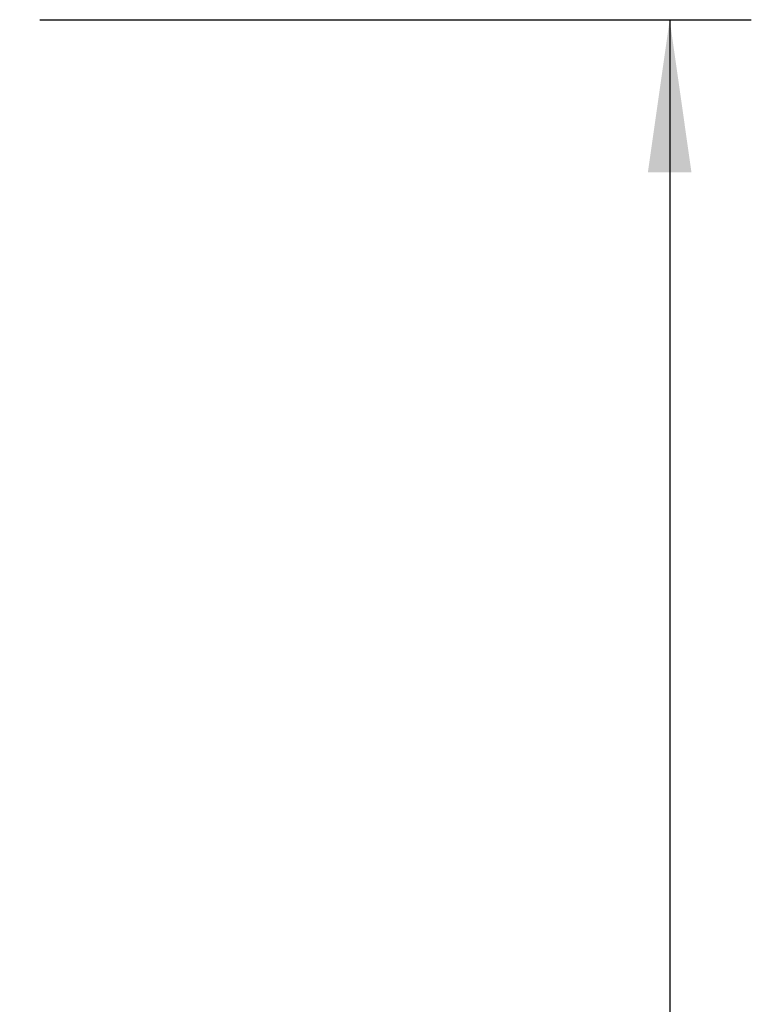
# Model space of a CAD drawing. Header units: inches. Extents: x 0 to 166, y 0 to 117.
# Tile 71 of 73: x 125.33 to 128.69, y 66.05 to 70.57. Entities that reach past the tile are written whole.
import ezdxf

# ---------------------------------------------------------------- set-up
doc = ezdxf.new("R2010")
doc.units = ezdxf.units.IN
doc.header["$LTSCALE"] = 9.105315
doc.header["$MEASUREMENT"] = 0
doc.layers.get('0').update_dxf_attribs({"linetype": 'CONTINUOUS'})
doc.styles.get("Standard").update_dxf_attribs({"font": 'txt', "width": 0.8})
doc.dimstyles.new('DIMSTYLE_1', dxfattribs={"dimtxt": 0.78125, "dimasz": 0.7, "dimexe": 0.18, "dimexo": 0.0625, "dimgap": 0.09, "dimtad": 1, "dimdec": 0, "dimzin": 4, "dimdsep": 46, "dimtxsty": 'STANDARD', "dimblk": '_FILLED', "dimblk1": '_FILLED', "dimblk2": '_FILLED', "dimcen": 0.09, "dimadec": 0, "dimazin": 0, "dimtfac": 1, "dimtdec": 0, "dimtofl": 0, "dimtmove": 0, "dimatfit": 3, "dimldrblk": '_FILLED', "dimfxl": 1, "dimtolj": 1, "dimtzin": 4, "dimarcsym": 0})

# ---------------------------------------------------------------- blocks, each defined once
blk = doc.blocks.new('_FILLED')
at = {"color": 0, "linetype": 'BYBLOCK'}
blk.add_solid([(0, 0), (-1, 0.1429), (-1, -0.1429)], dxfattribs=at)
blk = doc.blocks.new('*D16')
at = {"color": 7, "linetype": 'CONTINUOUS'}
for p, q in [((125.4255, 70.5668), (128.6937, 70.5668)), ((128.3187, 70.5668), (128.3187, 56.0196)), ((128.3187, 41.4724), (128.3187, 56.0196)), ((125.3335, 41.4724), (128.6937, 41.4724))]:
    blk.add_line(p, q, dxfattribs=at)
at = {"color": 7, "linetype": 'CONTINUOUS', "xscale": 0.7, "yscale": 0.7, "zscale": 0.7}
for p, rotation in [((128.3187, 70.5668), 90), ((128.3187, 41.4724), 270)]:
    blk.add_blockref('_FILLED', p, dxfattribs=dict(at, rotation=rotation))
at = {"color": 7, "linetype": 'CONTINUOUS', "insert": (127.3421, 56.0196), "char_height": 0.78125, "width": 1.875, "attachment_point": 2, "rotation": 90, "line_spacing_factor": 0.9}
blk.add_mtext('739', dxfattribs=at)

msp = doc.modelspace()

# ---------------------------------------------------------------- dimensions: what is measured, and where the dimension line sits
at = {"color": 7, "linetype": 'CONTINUOUS'}
dim = msp.add_linear_dim(base=(128.3187, 41.4724), p1=(125.4255, 70.5668), p2=(125.3335, 41.4724), angle=270, dimstyle='DIMSTYLE_1', dxfattribs=at)
dim.commit()
dim.dimension.update_dxf_attribs({"geometry": '*D16', "text_midpoint": (128.1528, 55.1815), "dimtype": 160})

doc.saveas('drawing.dxf')
